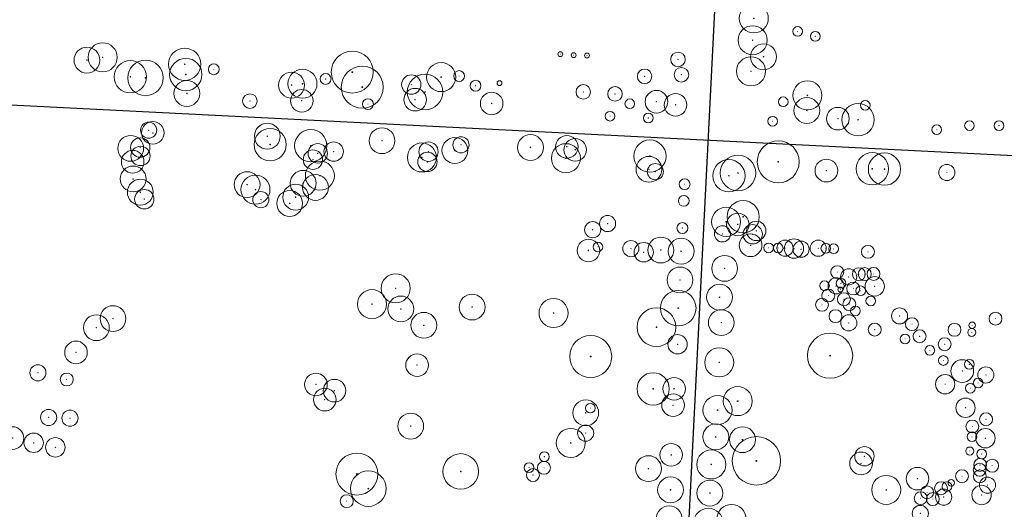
# Model space of a CAD drawing. Header units: millimetres. Extents: x 32690613 to 32694387, y 5343747 to 5344591.
# Tile 5 of 8: x 32692471 to 32692776, y 5344093 to 5344244. Entities that reach past the tile are written whole.
import ezdxf

# ---------------------------------------------------------------- set-up
doc = ezdxf.new("R2010")
doc.units = ezdxf.units.MM
doc.layers.get('DEFPOINTS').update_dxf_attribs({"true_color": 0xff7f7f})
doc.layers.add('Baum-Bestand', color=7, linetype='Continuous', lineweight=20, true_color=0x4c9900)

# ---------------------------------------------------------------- blocks, each defined once
blk = doc.blocks.new('Einzelbaum geschützt')
at = {"layer": 'Baum-Bestand'}
for radius in [0.5, 0.01]:
    blk.add_circle((0, 0), radius, dxfattribs=at)
blk = doc.blocks.new('Baum - ungeschützt')
at = {"layer": 'Baum-Bestand'}
for radius in [0.5, 0.01]:
    blk.add_circle((0, 0), radius, dxfattribs=at)
blk = doc.blocks.new('A$C78070446')
for p, q in [((4469989.15, 5343046.05), (4469922.86, 5342307.18)), ((4469482.47, 5342769.75), (4470232.05, 5342702.5))]:
    blk.add_line(p, q)

msp = doc.modelspace()

# ---------------------------------------------------------------- linework, layer by layer
at = {"layer": 'Baum-Bestand', "lineweight": 25}
for centre in [(32692692.96, 5344126.25), (32692694.43, 5344114.31)]:
    msp.add_circle(centre, 0.105, dxfattribs=at)

# ---------------------------------------------------------------- block references
at = {"layer": 'Baum-Bestand'}
for name, p, xscale, yscale, zscale, rotation in [('Einzelbaum geschützt', (32692697.94, 5344244.7), 9.000000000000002, 9.000000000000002, 9.000000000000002, 87.15858123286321), ('Einzelbaum geschützt', (32692697.58, 5344237.92), 9.000000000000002, 9.000000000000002, 9.000000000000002, 87.15858123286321), ('Baum - ungeschützt', (32692711.51, 5344240.65, 0.37), 3, 3, 5, 2.2374851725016), ('Baum - ungeschützt', (32692716.98, 5344239.15, 0.37), 3, 3, 5, 2.2374851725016), ('Einzelbaum geschützt', (32692496.25, 5344232.64), 9.000000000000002, 9.000000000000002, 9.000000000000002, 87.15858123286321), ('Baum - ungeschützt', (32692700.96, 5344232.8), 7.999999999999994, 7.999999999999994, 7.999999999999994, 2.237485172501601), ('Einzelbaum geschützt', (32692491.36, 5344231.77), 7.999999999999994, 7.999999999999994, 7.999999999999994, 87.15858123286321), ('Einzelbaum geschützt', (32692521.65, 5344230.5), 10, 10, 10, 87.15858123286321), ('Einzelbaum geschützt', (32692573.56, 5344228.07), 13, 13, 13, 87.15858123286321), ('Baum - ungeschützt', (32692638.01, 5344233.61), 1.5, 1.5, 1.5, 2.2374851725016), ('Baum - ungeschützt', (32692642.13, 5344233.32), 1.5, 1.5, 1.5, 2.2374851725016), ('Baum - ungeschützt', (32692646.27, 5344233.2), 1.5, 1.5, 1.5, 2.2374851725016), ('Baum - ungeschützt', (32692674.46, 5344231.98, 545.67), 4.5, 4.5, 4.5, 2.237485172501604), ('Einzelbaum geschützt', (32692504.81, 5344226.61), 10, 10, 10, 87.15858123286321), ('Einzelbaum geschützt', (32692509.51, 5344226.27), 11, 11, 11, 87.15858123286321), ('Einzelbaum geschützt', (32692521.99, 5344227.32), 10, 10, 10, 87.15858123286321), ('Einzelbaum geschützt', (32692530.66, 5344228.94), 3.358529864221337, 3.358529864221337, 3.358529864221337, 87.15858123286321), ('Einzelbaum geschützt', (32692601.09, 5344226.52), 9.000000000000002, 9.000000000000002, 9.000000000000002, 87.15858123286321), ('Einzelbaum geschützt', (32692697.07, 5344228.31), 9.000000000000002, 9.000000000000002, 9.000000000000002, 87.15858123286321), ('Einzelbaum geschützt', (32692554.75, 5344224.04), 7.999999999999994, 7.999999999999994, 7.999999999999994, 87.15858123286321), ('Einzelbaum geschützt', (32692558.13, 5344224.46), 9.000000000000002, 9.000000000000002, 9.000000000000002, 87.15858123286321), ('Einzelbaum geschützt', (32692565.31, 5344225.95), 3.358529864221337, 3.358529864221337, 3.358529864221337, 87.15858123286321), ('Einzelbaum geschützt', (32692576.66, 5344223.4), 13, 13, 13, 87.15858123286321), ('Einzelbaum geschützt', (32692596.1, 5344221.9), 11, 11, 11, 87.15858123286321), ('Einzelbaum geschützt', (32692606.66, 5344226.85), 3.358529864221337, 3.358529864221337, 3.358529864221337, 87.15858123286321), ('Baum - ungeschützt', (32692664.12, 5344226.76, 545.65), 4.5, 4.5, 4.5, 2.237485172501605), ('Baum - ungeschützt', (32692675.52, 5344227.25, 545.43), 4.5, 4.5, 4.5, 2.237485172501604), ('Einzelbaum geschützt', (32692522.32, 5344221.46), 7.999999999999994, 7.999999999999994, 7.999999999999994, 87.15858123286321), ('Einzelbaum geschützt', (32692591.84, 5344224.22), 6, 6, 6, 87.15858123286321), ('Einzelbaum geschützt', (32692611.75, 5344223.86), 3.358529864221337, 3.358529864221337, 3.358529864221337, 87.15858123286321), ('Baum - ungeschützt', (32692619.15, 5344224.65), 1.5, 1.5, 1.5, 2.2374851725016), ('Baum - ungeschützt', (32692714.55, 5344220.86), 9, 9, 9, 2.237485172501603), ('Baum - ungeschützt', (32692541.84, 5344219.1), 4.5, 4.5, 4.5, 2.237485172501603), ('Einzelbaum geschützt', (32692557.91, 5344219.2), 7.000000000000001, 7.000000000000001, 7.000000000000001, 87.15858123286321), ('Einzelbaum geschützt', (32692593.02, 5344219.53), 7.000000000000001, 7.000000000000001, 7.000000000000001, 87.15858123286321), ('Einzelbaum geschützt', (32692616.74, 5344218.36), 7.000000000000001, 7.000000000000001, 7.000000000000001, 87.15858123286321), ('Baum - ungeschützt', (32692645.12, 5344221.94, 545.75), 4.5, 4.5, 4.5, 2.237485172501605), ('Baum - ungeschützt', (32692654.95, 5344221.32, 545.72), 4.5, 4.5, 4.5, 2.237485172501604), ('Einzelbaum geschützt', (32692667.77, 5344218.9), 7.000000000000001, 7.000000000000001, 7.000000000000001, 87.15858123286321), ('Einzelbaum geschützt', (32692673.71, 5344217.94), 7.000000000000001, 7.000000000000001, 7.000000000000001, 87.15858123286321), ('Einzelbaum geschützt', (32692578.41, 5344218.16), 3.358529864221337, 3.358529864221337, 3.358529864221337, 87.15858123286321), ('Baum - ungeschützt', (32692659.53, 5344218.26, 493.11), 3, 3, 4.5, 2.237485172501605), ('Baum - ungeschützt', (32692707.05, 5344218.88, 0.37), 3, 3, 5, 2.2374851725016), ('Baum - ungeschützt', (32692714.37, 5344216.19), 7.999999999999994, 7.999999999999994, 7.999999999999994, 2.237485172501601), ('Baum - ungeschützt', (32692730.25, 5344213.33), 10, 10, 10, 2.2374851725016), ('Baum - ungeschützt', (32692732.46, 5344217.79, 0.37), 3, 3, 5, 2.2374851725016), ('Baum - ungeschützt', (32692653.42, 5344214.42, 493.11), 3, 3, 3, 2.237485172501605), ('Baum - ungeschützt', (32692665.28, 5344213.86, 493.11), 3, 3, 4.5, 2.237485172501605), ('Baum - ungeschützt', (32692724, 5344213.66), 6.999999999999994, 6.999999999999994, 6.999999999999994, 2.237485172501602), ('Einzelbaum geschützt', (32692510.48, 5344210.09), 5, 5, 5, 87.15858123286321), ('Baum - ungeschützt', (32692511.78, 5344209.25), 6.999999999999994, 6.999999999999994, 6.999999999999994, 2.237485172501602), ('Baum - ungeschützt', (32692547.25, 5344208.23), 7.999999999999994, 7.999999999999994, 7.999999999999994, 2.237485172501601), ('Baum - ungeschützt', (32692703.77, 5344212.87, 0.37), 3, 3, 5, 2.2374851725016), ('Baum - ungeschützt', (32692764.75, 5344211.52, 0.37), 3, 3, 5, 2.2374851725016), ('Baum - ungeschützt', (32692773.9, 5344211.48, 0.37), 3, 3, 5, 2.2374851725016), ('Baum - ungeschützt', (32692548.13, 5344205.62), 10, 10, 10, 2.2374851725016), ('Baum - ungeschützt', (32692560.71, 5344205.28), 10, 10, 10, 2.2374851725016), ('Baum - ungeschützt', (32692582.77, 5344206.83), 7.999999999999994, 7.999999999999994, 7.999999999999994, 2.237485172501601), ('Baum - ungeschützt', (32692754.62, 5344210.25, 0.37), 3, 3, 5, 2.2374851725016), ('Baum - ungeschützt', (32692504.92, 5344204.47), 7.999999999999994, 7.999999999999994, 7.999999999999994, 2.237485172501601), ('Baum - ungeschützt', (32692507.86, 5344204.73), 5.999999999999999, 5.999999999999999, 5.999999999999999, 2.2374851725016), ('Baum - ungeschützt', (32692567.8, 5344203.46), 5.999999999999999, 5.999999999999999, 5.999999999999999, 2.2374851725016), ('Baum - ungeschützt', (32692595.14, 5344201.66), 9, 9, 9, 2.237485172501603), ('Baum - ungeschützt', (32692597.17, 5344203.44), 5.999999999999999, 5.999999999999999, 5.999999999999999, 2.2374851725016), ('Baum - ungeschützt', (32692605.35, 5344203.79), 7.999999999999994, 7.999999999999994, 7.999999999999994, 2.237485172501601), ('Baum - ungeschützt', (32692607.24, 5344205.56), 5, 5, 5, 2.2374851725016), ('Baum - ungeschützt', (32692628.76, 5344204.74), 7.999999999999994, 7.999999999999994, 7.999999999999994, 2.237485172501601), ('Baum - ungeschützt', (32692640.01, 5344204.96), 6.999999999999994, 6.999999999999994, 6.999999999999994, 2.237485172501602), ('Baum - ungeschützt', (32692642.62, 5344204.02), 6.999999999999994, 6.999999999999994, 6.999999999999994, 2.237485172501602), ('Baum - ungeschützt', (32692665.75, 5344202.07), 10, 10, 10, 2.2374851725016), ('Baum - ungeschützt', (32692705.51, 5344200.3), 13, 13, 13, 2.237485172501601), ('Einzelbaum geschützt', (32692505.54, 5344200.33), 7.000000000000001, 7.000000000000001, 7.000000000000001, 87.15858123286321), ('Baum - ungeschützt', (32692507.96, 5344202.11), 5.999999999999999, 5.999999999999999, 5.999999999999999, 2.2374851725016), ('Baum - ungeschützt', (32692561.37, 5344200.96), 5.999999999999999, 5.999999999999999, 5.999999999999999, 2.2374851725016), ('Baum - ungeschützt', (32692562.87, 5344202.92), 5.999999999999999, 5.999999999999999, 5.999999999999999, 2.2374851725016), ('Baum - ungeschützt', (32692596.85, 5344200.28), 5.999999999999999, 5.999999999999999, 5.999999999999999, 2.2374851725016), ('Baum - ungeschützt', (32692639.74, 5344201.41), 9, 9, 9, 2.237485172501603), ('Baum - ungeschützt', (32692734.65, 5344198.14), 10, 10, 10, 2.2374851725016), ('Baum - ungeschützt', (32692738.42, 5344198.04), 10, 10, 10, 2.2374851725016), ('Baum - ungeschützt', (32692563.53, 5344196), 9, 9, 9, 2.237485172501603), ('Baum - ungeschützt', (32692665.46, 5344197.98), 7.999999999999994, 7.999999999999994, 7.999999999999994, 2.237485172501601), ('Baum - ungeschützt', (32692690.23, 5344195.99), 10, 10, 10, 2.2374851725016), ('Baum - ungeschützt', (32692693.03, 5344196.83), 11, 11, 11, 2.237485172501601), ('Baum - ungeschützt', (32692720.42, 5344197.58), 6.999999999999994, 6.999999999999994, 6.999999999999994, 2.237485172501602), ('Einzelbaum geschützt', (32692505.68, 5344195), 7.999999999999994, 7.999999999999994, 7.999999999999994, 87.15858123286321), ('Baum - ungeschützt', (32692540.98, 5344193.24), 7.999999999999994, 7.999999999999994, 7.999999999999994, 2.237485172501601), ('Baum - ungeschützt', (32692558.34, 5344193.65), 7.999999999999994, 7.999999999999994, 7.999999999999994, 2.237485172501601), ('Baum - ungeschützt', (32692667.45, 5344197.25), 5, 5, 5, 2.2374851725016), ('Baum - ungeschützt', (32692757.74, 5344197), 5, 5, 5, 2.2374851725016), ('Baum - ungeschützt', (32692507.9, 5344190.9), 7.999999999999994, 7.999999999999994, 7.999999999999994, 2.237485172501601), ('Baum - ungeschützt', (32692543.57, 5344191.69), 9, 9, 9, 2.237485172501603), ('Baum - ungeschützt', (32692562.16, 5344192.38), 7.999999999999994, 7.999999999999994, 7.999999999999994, 2.237485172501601), ('Einzelbaum geschützt', (32692676.52, 5344193.37), 3.358529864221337, 3.358529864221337, 3.358529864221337, 87.15858123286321), ('Baum - ungeschützt', (32692509.14, 5344188.74), 5.999999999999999, 5.999999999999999, 5.999999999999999, 2.2374851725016), ('Einzelbaum geschützt', (32692545.24, 5344188.59), 5, 5, 5, 87.15858123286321), ('Baum - ungeschützt', (32692554.17, 5344187.41), 7.999999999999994, 7.999999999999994, 7.999999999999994, 2.237485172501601), ('Baum - ungeschützt', (32692556.03, 5344189.36), 7.999999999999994, 7.999999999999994, 7.999999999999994, 2.237485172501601), ('Einzelbaum geschützt', (32692676.25, 5344188.22), 3.358529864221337, 3.358529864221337, 3.358529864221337, 87.15858123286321), ('Baum - ungeschützt', (32692694.65, 5344183.3), 10, 10, 10, 2.2374851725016), ('Baum - ungeschützt', (32692689.36, 5344181.72), 9, 9, 9, 2.237485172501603), ('Baum - ungeschützt', (32692648.04, 5344179.29), 5, 5, 5, 2.2374851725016), ('Baum - ungeschützt', (32692652.65, 5344181.19), 5, 5, 5, 2.2374851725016), ('Baum - ungeschützt', (32692692.98, 5344180.92), 6.999999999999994, 6.999999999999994, 6.999999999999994, 2.237485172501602), ('Baum - ungeschützt', (32692698.7, 5344178.94), 5.999999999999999, 5.999999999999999, 5.999999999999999, 2.2374851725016), ('Einzelbaum geschützt', (32692675.82, 5344179.8), 3.358529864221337, 3.358529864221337, 3.358529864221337, 87.15858123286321), ('Baum - ungeschützt', (32692688.23, 5344177.99), 5, 5, 5, 2.2374851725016), ('Baum - ungeschützt', (32692697.6, 5344177.88), 5.999999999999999, 5.999999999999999, 5.999999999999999, 2.2374851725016), ('Baum - ungeschützt', (32692646.73, 5344172.87), 6.999999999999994, 6.999999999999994, 6.999999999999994, 2.237485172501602), ('Baum - ungeschützt', (32692659.86, 5344173.44), 5, 5, 5, 2.2374851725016), ('Baum - ungeschützt', (32692669.14, 5344173), 7.999999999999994, 7.999999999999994, 7.999999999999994, 2.237485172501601), ('Einzelbaum geschützt', (32692675.43, 5344172.63), 7.999999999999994, 7.999999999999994, 7.999999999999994, 87.15858123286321), ('Baum - ungeschützt', (32692696.95, 5344174.47), 6.999999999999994, 6.999999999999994, 6.999999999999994, 2.237485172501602), ('Baum - ungeschützt', (32692707.62, 5344173.58), 5, 5, 5, 2.2374851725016), ('Baum - ungeschützt', (32692710.38, 5344173.45), 5.999999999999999, 5.999999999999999, 5.999999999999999, 2.2374851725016), ('Baum - ungeschützt', (32692712.59, 5344173.25), 5, 5, 5, 2.2374851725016), ('Baum - ungeschützt', (32692717.89, 5344173.56), 5, 5, 5, 2.2374851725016), ('Baum - ungeschützt', (32692649.65, 5344173.97), 3, 3, 3, 2.2374851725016), ('Baum - ungeschützt', (32692663.84, 5344172.33), 5.999999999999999, 5.999999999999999, 5.999999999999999, 2.2374851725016), ('Baum - ungeschützt', (32692702.54, 5344173.67), 3, 3, 3, 2.2374851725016), ('Baum - ungeschützt', (32692705.49, 5344173.61), 3, 3, 3, 2.2374851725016), ('Baum - ungeschützt', (32692720.25, 5344173.51), 3, 3, 3, 2.2374851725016), ('Baum - ungeschützt', (32692722.67, 5344173.39), 3, 3, 3, 2.2374851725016), ('Baum - ungeschützt', (32692733.29, 5344172.44), 3.999999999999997, 3.999999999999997, 3.999999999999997, 2.237485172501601), ('Einzelbaum geschützt', (32692688.92, 5344167.33), 7.999999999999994, 7.999999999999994, 7.999999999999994, 87.15858123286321), ('Einzelbaum geschützt', (32692675.08, 5344163.73), 7.999999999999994, 7.999999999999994, 7.999999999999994, 87.15858123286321), ('Baum - ungeschützt', (32692723.8, 5344166.16), 3.999999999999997, 3.999999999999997, 3.999999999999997, 2.237485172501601), ('Baum - ungeschützt', (32692727.32, 5344164.69), 5, 5, 5, 2.2374851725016), ('Baum - ungeschützt', (32692730.49, 5344165.54), 3.999999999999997, 3.999999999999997, 3.999999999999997, 2.237485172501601), ('Baum - ungeschützt', (32692732.32, 5344165.55), 3.999999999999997, 3.999999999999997, 3.999999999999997, 2.237485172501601), ('Einzelbaum geschützt', (32692735.03, 5344165.61), 3.999999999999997, 3.999999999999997, 3.999999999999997, 87.15858123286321), ('Einzelbaum geschützt', (32692587, 5344161.15), 9.000000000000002, 9.000000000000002, 9.000000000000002, 87.15858123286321), ('Baum - ungeschützt', (32692719.85, 5344161.94), 3, 3, 3, 2.2374851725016), ('Baum - ungeschützt', (32692723.43, 5344161.91), 5, 5, 5, 2.2374851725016), ('Baum - ungeschützt', (32692724.95, 5344162.67), 3, 3, 3, 2.2374851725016), ('Baum - ungeschützt', (32692735.4, 5344161.76), 5.999999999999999, 5.999999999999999, 5.999999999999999, 2.2374851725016), ('Einzelbaum geschützt', (32692579.67, 5344156.24), 9.000000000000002, 9.000000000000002, 9.000000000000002, 87.15858123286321), ('Einzelbaum geschützt', (32692674.54, 5344155.02), 11, 11, 11, 87.15858123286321), ('Einzelbaum geschützt', (32692687.34, 5344158.4), 7.999999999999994, 7.999999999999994, 7.999999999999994, 87.15858123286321), ('Baum - ungeschützt', (32692721, 5344158.92), 3.999999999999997, 3.999999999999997, 3.999999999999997, 2.237485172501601), ('Baum - ungeschützt', (32692724.74, 5344160.78), 1.5, 1.5, 1.5, 2.2374851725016), ('Baum - ungeschützt', (32692728.74, 5344161.1), 3.999999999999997, 3.999999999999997, 3.999999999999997, 2.237485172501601), ('Baum - ungeschützt', (32692731.05, 5344160.38), 3, 3, 3, 2.2374851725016), ('Einzelbaum geschützt', (32692588.61, 5344154.77), 7.999999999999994, 7.999999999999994, 7.999999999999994, 87.15858123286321), ('Baum - ungeschützt', (32692610.68, 5344155.35), 7.999999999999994, 7.999999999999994, 7.999999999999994, 2.237485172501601), ('Baum - ungeschützt', (32692635.91, 5344153.5), 9, 9, 9, 2.237485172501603), ('Einzelbaum geschützt', (32692719.08, 5344156.05), 3.999999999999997, 3.999999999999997, 3.999999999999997, 87.15858123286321), ('Baum - ungeschützt', (32692725.86, 5344157.78), 3.999999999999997, 3.999999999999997, 3.999999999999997, 2.237485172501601), ('Baum - ungeschützt', (32692727.53, 5344156.25), 3.999999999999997, 3.999999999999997, 3.999999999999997, 2.237485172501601), ('Baum - ungeschützt', (32692734.18, 5344157.26), 3, 3, 3, 2.2374851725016), ('Einzelbaum geschützt', (32692499.44, 5344151.77), 7.999999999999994, 7.999999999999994, 7.999999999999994, 87.15858123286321), ('Einzelbaum geschützt', (32692667.78, 5344149.15), 12, 12, 12, 87.15858123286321), ('Einzelbaum geschützt', (32692687.87, 5344150.54), 7.999999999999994, 7.999999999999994, 7.999999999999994, 87.15858123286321), ('Einzelbaum geschützt', (32692723.25, 5344152.53), 3.999999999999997, 3.999999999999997, 3.999999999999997, 87.15858123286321), ('Baum - ungeschützt', (32692729.43, 5344154.17), 3, 3, 3, 2.2374851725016), ('Baum - ungeschützt', (32692743.1, 5344152.61), 5, 5, 5, 2.2374851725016), ('Einzelbaum geschützt', (32692494.3, 5344148.96), 7.999999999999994, 7.999999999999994, 7.999999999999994, 87.15858123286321), ('Baum - ungeschützt', (32692595.73, 5344149.71), 7.999999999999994, 7.999999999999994, 7.999999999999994, 2.237485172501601), ('Einzelbaum geschützt', (32692727.36, 5344150.46), 5, 5, 5, 87.15858123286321), ('Baum - ungeschützt', (32692746.93, 5344150.06), 3.999999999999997, 3.999999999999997, 3.999999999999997, 2.237485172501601), ('Baum - ungeschützt', (32692772.81, 5344151.76), 3.999999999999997, 3.999999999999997, 3.999999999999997, 2.237485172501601), ('Baum - ungeschützt', (32692735.41, 5344148.38), 3.999999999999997, 3.999999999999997, 3.999999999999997, 2.237485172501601), ('Baum - ungeschützt', (32692749.3, 5344146.32), 3.999999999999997, 3.999999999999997, 3.999999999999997, 2.237485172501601), ('Baum - ungeschützt', (32692760.11, 5344148.31), 3.999999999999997, 3.999999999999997, 3.999999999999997, 2.237485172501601), ('Baum - ungeschützt', (32692765.45, 5344147.51), 2.5, 2.5, 2.5, 2.2374851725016), ('Baum - ungeschützt', (32692765.6, 5344149.71), 1.999999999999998, 1.999999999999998, 1.999999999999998, 2.237485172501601), ('Baum - ungeschützt', (32692647.42, 5344140.05), 13, 13, 13, 2.237485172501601), ('Einzelbaum geschützt', (32692674.33, 5344143.83), 6, 6, 6, 87.15858123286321), ('Baum - ungeschützt', (32692721.57, 5344140.31), 13.99999999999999, 13.99999999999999, 13.99999999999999, 2.237485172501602), ('Baum - ungeschützt', (32692744.81, 5344145.46), 3, 3, 3, 2.2374851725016), ('Baum - ungeschützt', (32692757.08, 5344143.85), 3.999999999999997, 3.999999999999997, 3.999999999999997, 2.237485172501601), ('Baum - ungeschützt', (32692487.98, 5344141.32), 6.999999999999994, 6.999999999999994, 6.999999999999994, 2.237485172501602), ('Einzelbaum geschützt', (32692687.24, 5344138.24), 9.000000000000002, 9.000000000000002, 9.000000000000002, 87.15858123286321), ('Baum - ungeschützt', (32692752.47, 5344141.97), 3, 3, 3, 2.2374851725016), ('Baum - ungeschützt', (32692593.63, 5344137.39), 6.999999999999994, 6.999999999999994, 6.999999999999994, 2.237485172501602), ('Einzelbaum geschützt', (32692756.64, 5344138.81), 3, 3, 3, 87.15858123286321), ('Einzelbaum geschützt', (32692762.52, 5344135.55), 7.000000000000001, 7.000000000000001, 7.000000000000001, 87.15858123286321), ('Baum - ungeschützt', (32692764.68, 5344137.62), 3, 3, 3, 2.2374851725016), ('Baum - ungeschützt', (32692476.18, 5344135.01), 5, 5, 5, 2.2374851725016), ('Baum - ungeschützt', (32692769.83, 5344134.34), 5, 5, 5, 2.2374851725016), ('Baum - ungeschützt', (32692485.12, 5344132.94), 3.999999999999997, 3.999999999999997, 3.999999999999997, 2.237485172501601), ('Einzelbaum geschützt', (32692562.31, 5344131.41), 7.000000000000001, 7.000000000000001, 7.000000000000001, 87.15858123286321), ('Einzelbaum geschützt', (32692568.03, 5344129.48), 7.000000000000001, 7.000000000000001, 7.000000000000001, 87.15858123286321), ('Einzelbaum geschützt', (32692666.77, 5344130.03), 10, 10, 10, 87.15858123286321), ('Einzelbaum geschützt', (32692673.27, 5344130.06), 7.000000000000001, 7.000000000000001, 7.000000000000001, 87.15858123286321), ('Baum - ungeschützt', (32692757.22, 5344131.48), 5.987219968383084, 5.987219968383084, 5.987219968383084, 2.2374851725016), ('Baum - ungeschützt', (32692767.44, 5344131.83), 3, 3, 3, 2.2374851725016), ('Einzelbaum geschützt', (32692565.04, 5344126.7), 7.000000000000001, 7.000000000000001, 7.000000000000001, 87.15858123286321), ('Baum - ungeschützt', (32692692.96, 5344126.25), 9, 9, 9, 2.237485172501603), ('Baum - ungeschützt', (32692765.01, 5344130.24), 3, 3, 3, 2.2374851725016), ('Einzelbaum geschützt', (32692672.93, 5344124.97), 7.000000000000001, 7.000000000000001, 7.000000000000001, 87.15858123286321), ('Einzelbaum geschützt', (32692686.69, 5344123.47), 9.000000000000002, 9.000000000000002, 9.000000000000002, 87.15858123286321), ('Baum - ungeschützt', (32692763.52, 5344124.18), 5.999999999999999, 5.999999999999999, 5.999999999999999, 2.2374851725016), ('Baum - ungeschützt', (32692645.88, 5344122.62), 7.999999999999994, 7.999999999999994, 7.999999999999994, 2.237485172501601), ('Baum - ungeschützt', (32692647.29, 5344124.07), 3, 3, 3, 2.2374851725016), ('Baum - ungeschützt', (32692479.49, 5344121.19), 5, 5, 5, 2.2374851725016), ('Baum - ungeschützt', (32692486.11, 5344120.96), 5, 5, 5, 2.2374851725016), ('Baum - ungeschützt', (32692591.66, 5344118.51), 7.999999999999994, 7.999999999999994, 7.999999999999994, 2.237485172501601), ('Einzelbaum geschützt', (32692769.9, 5344120.63), 3.999999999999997, 3.999999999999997, 3.999999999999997, 87.15858123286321), ('Baum - ungeschützt', (32692468.33, 5344114.81), 6.999999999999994, 6.999999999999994, 6.999999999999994, 2.237485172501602), ('Baum - ungeschützt', (32692641.24, 5344113.3), 9, 9, 9, 2.237485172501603), ('Baum - ungeschützt', (32692645.84, 5344116.34), 5, 5, 5, 2.2374851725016), ('Einzelbaum geschützt', (32692686.16, 5344115.17), 7.999999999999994, 7.999999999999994, 7.999999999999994, 87.15858123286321), ('Baum - ungeschützt', (32692694.43, 5344114.31), 7.999999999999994, 7.999999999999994, 7.999999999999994, 2.237485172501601), ('Baum - ungeschützt', (32692765.63, 5344118.38), 3.999999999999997, 3.999999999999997, 3.999999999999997, 2.237485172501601), ('Einzelbaum geschützt', (32692769.69, 5344114.76), 6, 6, 6, 87.15858123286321), ('Baum - ungeschützt', (32692474.87, 5344113.34), 5.999999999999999, 5.999999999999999, 5.999999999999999, 2.2374851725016), ('Baum - ungeschützt', (32692481.58, 5344111.94), 5.999999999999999, 5.999999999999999, 5.999999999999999, 2.2374851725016), ('Einzelbaum geschützt', (32692698.76, 5344107.75), 15, 15, 15, 87.15858123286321), ('Baum - ungeschützt', (32692765.55, 5344115.21), 3, 3, 3, 2.2374851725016), ('Einzelbaum geschützt', (32692672.36, 5344109.61), 7.000000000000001, 7.000000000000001, 7.000000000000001, 87.15858123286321), ('Baum - ungeschützt', (32692732.22, 5344109.17), 5.999999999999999, 5.999999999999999, 5.999999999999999, 2.2374851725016), ('Einzelbaum geschützt', (32692764.84, 5344110.79), 2.5, 2.5, 2.5, 87.15858123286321), ('Einzelbaum geschützt', (32692575, 5344103.67), 13, 13, 13, 87.15858123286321), ('Baum - ungeschützt', (32692607.15, 5344104.48), 11, 11, 11, 2.237485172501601), ('Baum - ungeschützt', (32692633.05, 5344109.05), 3, 3, 3, 2.2374851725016), ('Einzelbaum geschützt', (32692665.31, 5344105.35), 7.999999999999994, 7.999999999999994, 7.999999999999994, 87.15858123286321), ('Einzelbaum geschützt', (32692684.77, 5344106.64), 9.000000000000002, 9.000000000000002, 9.000000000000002, 87.15858123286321), ('Baum - ungeschützt', (32692731.16, 5344106.97), 6.999999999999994, 6.999999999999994, 6.999999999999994, 2.237485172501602), ('Baum - ungeschützt', (32692768.05, 5344106.49), 3.999999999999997, 3.999999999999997, 3.999999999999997, 2.237485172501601), ('Baum - ungeschützt', (32692768.54, 5344109.9), 3, 3, 3, 2.2374851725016), ('Baum - ungeschützt', (32692628.33, 5344105.67), 3, 3, 3, 2.2374851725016), ('Baum - ungeschützt', (32692632.93, 5344105.6), 3.999999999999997, 3.999999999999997, 3.999999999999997, 2.237485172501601), ('Baum - ungeschützt', (32692748.64, 5344102.24), 6.999999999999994, 6.999999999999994, 6.999999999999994, 2.237485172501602), ('Baum - ungeschützt', (32692767.92, 5344105), 3.999999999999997, 3.999999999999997, 3.999999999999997, 2.237485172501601), ('Baum - ungeschützt', (32692771.79, 5344106.24), 3.999999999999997, 3.999999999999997, 3.999999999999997, 2.237485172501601), ('Einzelbaum geschützt', (32692578.54, 5344099.17), 11, 11, 11, 87.15858123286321), ('Baum - ungeschützt', (32692629.52, 5344103.36), 3.999999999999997, 3.999999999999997, 3.999999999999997, 2.237485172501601), ('Einzelbaum geschützt', (32692672.16, 5344098.79), 7.999999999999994, 7.999999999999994, 7.999999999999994, 87.15858123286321), ('Baum - ungeschützt', (32692738.97, 5344098.76), 9, 9, 9, 2.237485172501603), ('Baum - ungeschützt', (32692762.43, 5344103.02), 3.999999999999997, 3.999999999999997, 3.999999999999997, 2.237485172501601), ('Einzelbaum geschützt', (32692767.96, 5344102.96), 3.999999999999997, 3.999999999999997, 3.999999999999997, 87.15858123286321), ('Einzelbaum geschützt', (32692770.32, 5344100.24), 5, 5, 5, 87.15858123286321), ('Einzelbaum geschützt', (32692684.33, 5344097.78), 7.999999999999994, 7.999999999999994, 7.999999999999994, 87.15858123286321), ('Baum - ungeschützt', (32692751.64, 5344098), 3.999999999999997, 3.999999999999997, 3.999999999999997, 2.237485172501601), ('Baum - ungeschützt', (32692755.93, 5344099.29), 3.999999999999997, 3.999999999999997, 3.999999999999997, 2.237485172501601), ('Baum - ungeschützt', (32692757.75, 5344099.81), 3, 3, 3, 2.2374851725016), ('Baum - ungeschützt', (32692759.1, 5344100.95), 1.999999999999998, 1.999999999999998, 1.999999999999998, 2.237485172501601), ('Einzelbaum geschützt', (32692768.5, 5344097.19), 6, 6, 6, 87.15858123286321), ('Baum - ungeschützt', (32692571.86, 5344095.28), 3.999999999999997, 3.999999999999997, 3.999999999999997, 2.237485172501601), ('Baum - ungeschützt', (32692749.65, 5344096.2), 3.999999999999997, 3.999999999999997, 3.999999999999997, 2.237485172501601), ('Baum - ungeschützt', (32692753.4, 5344095.93), 3.999999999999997, 3.999999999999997, 3.999999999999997, 2.237485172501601), ('Einzelbaum geschützt', (32692756.76, 5344096.54), 5, 5, 5, 87.15858123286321), ('Einzelbaum geschützt', (32692671.72, 5344089.83), 7.999999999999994, 7.999999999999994, 7.999999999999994, 87.15858123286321), ('Einzelbaum geschützt', (32692683.87, 5344088.6), 9.000000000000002, 9.000000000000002, 9.000000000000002, 87.15858123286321), ('Einzelbaum geschützt', (32692691.04, 5344089.78), 9.000000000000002, 9.000000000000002, 9.000000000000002, 87.15858123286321), ('Baum - ungeschützt', (32692749.51, 5344091.49), 5, 5, 5, 2.2374851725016)]:
    msp.add_blockref(name, p, dxfattribs=dict(at, xscale=xscale, yscale=yscale, zscale=zscale, rotation=rotation))
at = {"layer": 'DEFPOINTS', "rotation": 2.237485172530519}
msp.add_blockref('A$C78070446', (28434719.52, -168960.66), dxfattribs=at)

doc.saveas('drawing.dxf')
